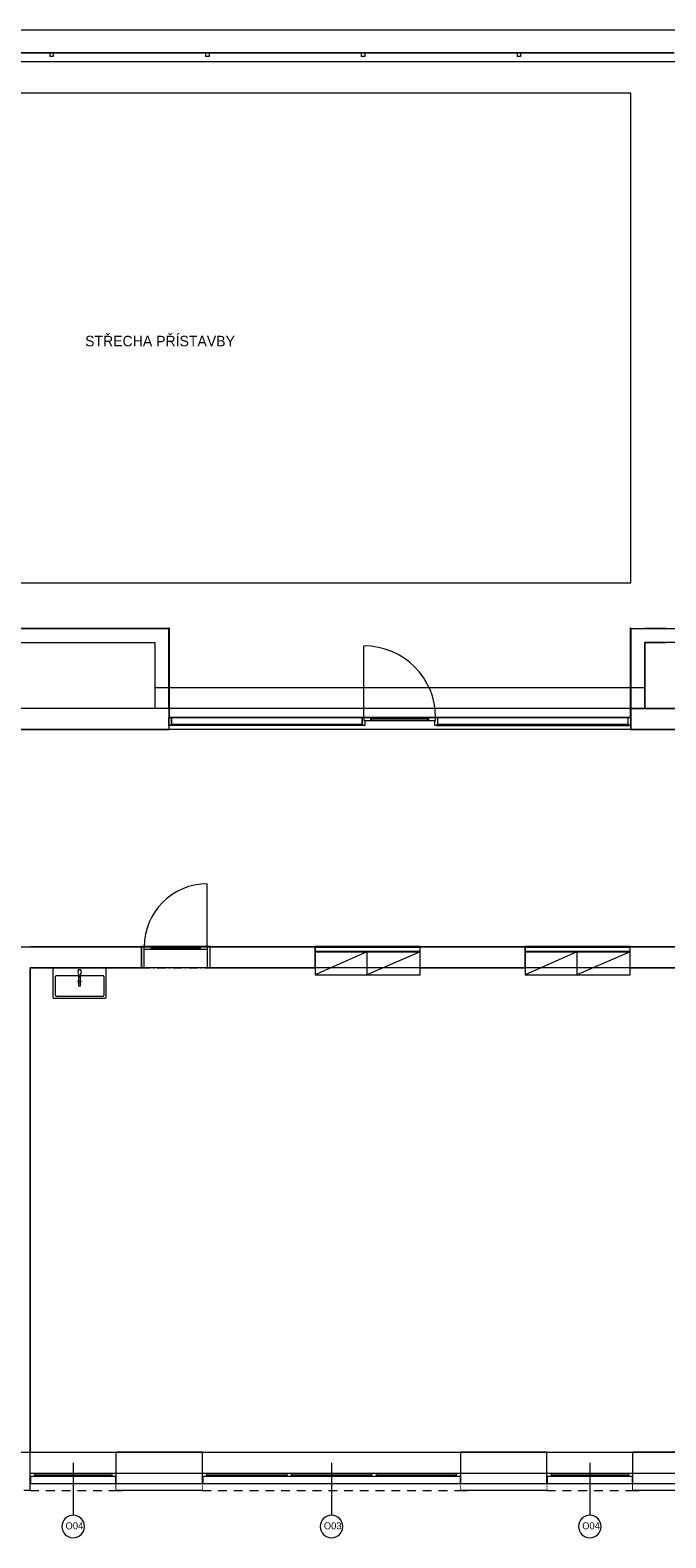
# Model space of a CAD drawing. Header units: millimetres. Extents: x -13540 to 53715, y -38110 to 10383.
# Tile 12 of 17: x 18370 to 27450, y -12145 to 9400. Entities that reach past the tile are written whole.
import ezdxf

# ---------------------------------------------------------------- set-up
doc = ezdxf.new("R2010")
doc.units = ezdxf.units.MM
doc.header["$MEASUREMENT"] = 0
doc.set_wipeout_variables(frame=1)
for name, pattern in [('Wipeout_Contour', [1000, 0, -1000]), ('Čerchovaná M', [225, 125, -42.5, 15, -42.5]), ('Čárkovaná M', [225, 125, -100])]:
    doc.linetypes.add(name, pattern=pattern)
for name, color, linetype in [('01_Zóny.dispozice', 7, 'Continuous'), ('02_Desky', 7, 'Continuous'), ('Nové_01_Zóny.dispozice', 7, 'Continuous'), ('Nové_02_Zdi VNITŘNÍ - nenosné', 7, 'Continuous'), ('Nové_02_Zdi VNITŘNÍ - nosné', 7, 'Continuous'), ('Nové_02_Zdi VNĚJŠÍ - nenosné.obálka', 7, 'Continuous'), ('Nové_02_Zdi VNĚJŠÍ - nosné.obálka', 7, 'Continuous'), ('Nové_05_Podlahy', 7, 'Continuous'), ('Nové_09_Exteriér.objekty', 7, 'Continuous'), ('Nové_09_Interiér.nábytek', 7, 'Continuous'), ('Nové_09_Interiér.sanita a zařízení', 7, 'Continuous'), ('Nové_11_Anotace', 7, 'Continuous'), ('Nové_Konstrukce – Dělicí čáry vrstev', 7, 'Continuous'), ('Nové_Otvory – Dveře', 7, 'Continuous'), ('Nové_Otvory – Okna', 7, 'Continuous'), ('Nové_Otvory – Značky oken', 7, 'Continuous'), ('Nové_Výplně - Povrchové', 7, 'Continuous')]:
    doc.layers.add(name, color=color, linetype=linetype)

msp = doc.modelspace()

# ---------------------------------------------------------------- linework, layer by layer
at = {"layer": '01_Zóny.dispozice', "color": 251, "linetype": 'Continuous', "lineweight": 0, "flags": 128}
msp.add_lwpolyline([(27150, 650), (27150, -293), (36400, -293), (36400, 650)], close=True, dxfattribs=at)
at = {"layer": '02_Desky', "color": 251, "linetype": 'Continuous', "lineweight": 0, "flags": 128}
msp.add_lwpolyline([(0, -10923), (52900, -10923), (52900, 9280), (42453, 9280), (42453, 0), (36600, 0), (36600, -293), (27150, -293), (27150, 0), (20150, 0), (20150, -293), (15050, -293)], dxfattribs=at)
at = {"layer": 'Nové_01_Zóny.dispozice', "color": 251, "linetype": 'Continuous', "lineweight": 0, "flags": 128}
for points in [[(-4700, -3698), (-4600, -3698), (-4600, -10923), (2345, -10923), (2355, -3698), (42150, -3698), (42150, -593), (-4700, -593)], [(18370, -3998), (18370, -10923), (28096, -10923), (28096, -3998)]]:
    msp.add_lwpolyline(points, close=True, dxfattribs=at)
at = {"layer": 'Nové_02_Zdi VNITŘNÍ - nenosné', "color": 251, "linetype": 'Continuous', "lineweight": 0, "flags": 128}
for points in [[(23940, -3697), (22440, -3697)], [(22440, -3697), (22440, -3772)], [(22440, -3772), (23940, -3772)], [(23940, -3772), (23940, -3697)], [(26940, -3697), (25440, -3697)], [(25440, -3697), (25440, -3772)], [(25440, -3772), (26940, -3772)], [(26940, -3772), (26940, -3697)], [(18370, -10923), (18370, -3998)]]:
    msp.add_lwpolyline(points, dxfattribs=at)
at = {"layer": 'Nové_02_Zdi VNITŘNÍ - nosné', "color": 251, "linetype": 'Continuous', "lineweight": 0}
for p, q in [((19960, -3998), (19960, -3698)), ((20940, -3998), (20940, -3698)), ((22440, -3998), (22440, -3698)), ((23940, -3998), (23940, -3698)), ((25440, -3998), (25440, -3698)), ((26940, -3998), (26940, -3698))]:
    msp.add_line(p, q, dxfattribs=at)
at = {"layer": 'Nové_02_Zdi VNITŘNÍ - nosné', "color": 251, "linetype": 'Continuous', "lineweight": 0, "flags": 128}
for points in [[(19960, -3698), (18370, -3698)], [(22440, -3698), (20940, -3698)], [(25440, -3698), (23940, -3698)], [(29340, -3698), (26940, -3698)], [(18370, -3998), (19960, -3998)], [(20940, -3998), (22440, -3998)], [(23940, -3998), (25440, -3998)], [(26940, -3998), (29340, -3998)]]:
    msp.add_lwpolyline(points, dxfattribs=at)
at = {"layer": 'Nové_02_Zdi VNĚJŠÍ - nenosné.obálka', "color": 251, "linetype": 'Continuous', "lineweight": 0, "flags": 128}
for points in [[(20150, 850), (17830, 850)], [(18100, 650), (20150, 650)], [(20350, 850), (20150, 850)], [(20150, 650), (20150, -293)], [(20350, -293), (20350, 850)], [(26950, 850), (27150, 850)], [(26950, 850), (26950, -293)], [(27450, 850), (27150, 850)], [(27150, -293), (27150, 650)], [(27150, 650), (27450, 650)], [(20350, -293), (20150, -293)], [(26950, -293), (27150, -293)]]:
    msp.add_lwpolyline(points, dxfattribs=at)
at = {"layer": 'Nové_02_Zdi VNĚJŠÍ - nosné.obálka', "color": 251, "linetype": 'Continuous', "lineweight": 0}
for p, q in [((20350, -293), (20300, -293)), ((20350, -293), (20350, -423)), ((20350, -293), (20350, -423)), ((20350, -423), (20350, -538)), ((26950, -293), (27000, -293)), ((26950, -293), (26950, -423)), ((26950, -293), (26950, -423)), ((26950, -423), (26950, -538)), ((20350, -538), (20350, -593)), ((26950, -538), (26950, -593)), ((18370, -11220), (18370, -10923)), ((19600, -11220), (19600, -10923)), ((20830, -11220), (20830, -10923)), ((24520, -11220), (24520, -10923)), ((25750, -11220), (25750, -10923)), ((26980, -11220), (26980, -10923)), ((18370, -11223), (18370, -11220)), ((18370, -11270), (18370, -11223)), ((18370, -11470), (18370, -11270)), ((18370, -11470), (18370, -11270)), ((19600, -11223), (19600, -11220)), ((19600, -11270), (19600, -11223)), ((19600, -11470), (19600, -11270)), ((19600, -11470), (19600, -11270)), ((20830, -11223), (20830, -11220)), ((20830, -11270), (20830, -11223)), ((20830, -11470), (20830, -11270)), ((20830, -11470), (20830, -11270)), ((24520, -11223), (24520, -11220)), ((24520, -11270), (24520, -11223)), ((24520, -11470), (24520, -11270)), ((24520, -11470), (24520, -11270)), ((25750, -11223), (25750, -11220)), ((25750, -11270), (25750, -11223)), ((25750, -11470), (25750, -11270)), ((25750, -11470), (25750, -11270)), ((26980, -11223), (26980, -11220)), ((26980, -11270), (26980, -11223)), ((26980, -11470), (26980, -11270)), ((26980, -11470), (26980, -11270)), ((18370, -11470), (18280, -11470)), ((19600, -11470), (19690, -11470)), ((20830, -11470), (20740, -11470)), ((24520, -11470), (24610, -11470)), ((25750, -11470), (25660, -11470)), ((26980, -11470), (27070, -11470))]:
    msp.add_line(p, q, dxfattribs=at)
at = {"layer": 'Nové_02_Zdi VNĚJŠÍ - nosné.obálka', "color": 251, "linetype": 'Continuous', "lineweight": 0, "flags": 128}
for points in [[(20350, -293), (14850, -293)], [(36400, -293), (26950, -293)], [(14850, -593), (20350, -593)], [(26950, -593), (36400, -593)]]:
    msp.add_lwpolyline(points, dxfattribs=at)
at = {"layer": 'Nové_05_Podlahy', "color": 251, "linetype": 'Continuous', "lineweight": 0, "flags": 128}
for points in [[(5200, 9200), (5200, 850), (10450, 850), (10450, -423), (14850, -423), (14850, 850), (20350, 850), (20350, -423), (26950, -423), (26950, 850), (36600, 850), (36600, 9200)], [(10950, 1500), (26950, 1500), (26950, 8500), (10950, 8500)], [(26950, 8500), (10950, 8500), (10950, 1500), (26950, 1500)], [(18370, -3998), (18370, -10923), (28096, -10923), (28096, -6327), (28211, -6327), (28211, -5347), (28096, -5347), (28096, -3998), (26940, -3998), (26940, -3697), (25440, -3697), (25440, -3998), (23940, -3998), (23940, -3697), (22440, -3697), (22440, -3998), (20940, -3998), (20940, -3697), (19960, -3697), (19960, -3998)]]:
    msp.add_lwpolyline(points, close=True, dxfattribs=at)
msp.add_lwpolyline([(2355, -3698), (40000, -3698), (40000, -3670), (41610, -3670), (41610, -3698), (42150, -3698), (42150, -593), (37980, -593), (37980, -478), (36800, -478), (36800, -593), (26950, -593), (26950, -423), (20350, -423), (20350, -593), (14850, -593)], dxfattribs=at)
at = {"layer": 'Nové_09_Interiér.nábytek', "color": 251, "linetype": 'Continuous', "lineweight": 0}
for p, q in [((23180, -3773), (22440, -4098)), ((23180, -3773), (23180, -4098)), ((23940, -3773), (23180, -4098)), ((26180, -3773), (25440, -4098)), ((26180, -3773), (26180, -4098)), ((26940, -3773), (26180, -4098))]:
    msp.add_line(p, q, dxfattribs=at)
at = {"layer": 'Nové_09_Interiér.nábytek', "color": 251, "linetype": 'Continuous', "lineweight": 0, "flags": 128}
for points in [[(23940, -3773), (22440, -3773), (22440, -4098), (23940, -4098)], [(26940, -3773), (25440, -3773), (25440, -4098), (26940, -4098)]]:
    msp.add_lwpolyline(points, close=True, dxfattribs=at)
at = {"layer": 'Nové_09_Interiér.sanita a zařízení', "color": 251, "linetype": 'Continuous', "lineweight": 0}
for p, q in [((18730, -4393), (18730, -4123)), ((18745, -4108), (19405, -4108)), ((19420, -4123), (19420, -4393)), ((19405, -4408), (18745, -4408))]:
    msp.add_line(p, q, dxfattribs=at)
at = {"layer": 'Nové_09_Interiér.sanita a zařízení', "color": 251, "linetype": 'Continuous', "lineweight": 0, "flags": 128}
for points in [[(18715, -3998), (19435, -3998, -0.414214), (19450, -4013), (19450, -4423, -0.414214), (19435, -4438), (18715, -4438, -0.414214), (18700, -4423), (18700, -4013, -0.414214)], [(19085, -4115), (19101, -4057, 1.192308), (19049, -4057), (19065, -4115, 0.833844)], [(19059, -4093), (19059, -4252, 0.166168), (19061, -4256, 0.394036), (19089, -4256, 0.169891), (19091, -4252), (19091, -4093), (19085, -4115, -0.833844), (19065, -4115)]]:
    msp.add_lwpolyline(points, format="xyb", close=True, dxfattribs=at)
at = {"layer": 'Nové_09_Interiér.sanita a zařízení', "color": 251, "linetype": 'Continuous', "lineweight": 0}
msp.add_circle((19075, -4197), 20, dxfattribs=at)
for centre, start, end in [((18745, -4123), 90, 180), ((19405, -4123), 0, 90), ((18745, -4393), 180, 270), ((19405, -4393), 270, 0)]:
    msp.add_arc(centre, 15, start, end, dxfattribs=at)
at = {"layer": 'Nové_Konstrukce – Dělicí čáry vrstev', "color": 251, "linetype": 'Continuous', "lineweight": 0}
for p, q in [((23940, -3709), (22440, -3709)), ((22440, -3759), (23940, -3759)), ((26940, -3709), (25440, -3709)), ((25440, -3759), (26940, -3759))]:
    msp.add_line(p, q, dxfattribs=at)
at = {"layer": 'Nové_Otvory – Dveře', "color": 251, "linetype": 'Continuous', "lineweight": 0}
for p, q in [((20350, 852), (20350, -423)), ((20360, 852), (20350, 852)), ((20360, -423), (20360, 852)), ((26940, 852), (26940, -423)), ((26950, 852), (26940, 852)), ((26950, -423), (26950, 852)), ((23138, -423), (23138, 601)), ((20350, -293), (20300, -293)), ((20350, -293), (20300, -293)), ((26950, -293), (20350, -293)), ((20350, -293), (20350, -423)), ((20350, -293), (20350, -423)), ((20350, -293), (20350, -423)), ((20350, -423), (20360, -423)), ((20350, -423), (20390, -423)), ((20350, -538), (20350, -423)), ((20350, -423), (20350, -538)), ((20350, -423), (20350, -538)), ((20390, -423), (20390, -520)), ((20390, -423), (23110, -423)), ((23110, -520), (23110, -423)), ((23110, -423), (23138, -423)), ((23138, -423), (23138, -463)), ((23238, -423), (23138, -423)), ((23138, -423), (23138, -463)), ((23238, -463), (23238, -423)), ((24162, -423), (24062, -423)), ((24062, -423), (24062, -463)), ((24162, -463), (24162, -423)), ((24162, -423), (24190, -423)), ((24162, -463), (24162, -423)), ((24190, -423), (24190, -520)), ((24190, -423), (26910, -423)), ((26910, -520), (26910, -423)), ((26910, -423), (26950, -423)), ((26940, -423), (26950, -423)), ((26950, -293), (26950, -423)), ((26950, -293), (26950, -423)), ((26950, -293), (26950, -423)), ((26950, -293), (27000, -293)), ((26950, -293), (27000, -293)), ((26950, -423), (26950, -538)), ((26950, -423), (26950, -538)), ((26950, -423), (26950, -538)), ((20380, -538), (20350, -538)), ((20350, -538), (20350, -593)), ((20390, -520), (20380, -520)), ((20380, -520), (20380, -538)), ((20390, -520), (23110, -520)), ((23120, -520), (23110, -520)), ((23120, -538), (23120, -520)), ((23150, -538), (23120, -538)), ((23138, -463), (23150, -463)), ((23138, -463), (23238, -463)), ((23150, -463), (23150, -538)), ((24062, -443), (23238, -443)), ((24062, -463), (24162, -463)), ((24150, -538), (24150, -463)), ((24150, -463), (24162, -463)), ((24180, -538), (24150, -538)), ((24190, -520), (24180, -520)), ((24180, -520), (24180, -538)), ((26910, -520), (24190, -520)), ((26920, -520), (26910, -520)), ((26920, -538), (26920, -520)), ((26950, -538), (26920, -538)), ((26950, -538), (26950, -593)), ((20900, -3698), (20900, -2798)), ((20000, -3698), (19960, -3698)), ((19960, -3698), (19960, -3998)), ((19960, -3998), (19960, -3698)), ((19960, -3998), (19960, -3698)), ((20000, -3998), (20000, -3698)), ((20000, -3698), (20100, -3698)), ((20000, -3738), (20000, -3698)), ((20100, -3738), (20000, -3738)), ((20100, -3698), (20100, -3738)), ((20100, -3718), (20800, -3718)), ((20800, -3738), (20800, -3698)), ((20800, -3698), (20900, -3698)), ((20900, -3738), (20800, -3738)), ((20940, -3698), (20900, -3698)), ((20900, -3698), (20900, -3998)), ((20900, -3698), (20900, -3738)), ((20940, -3998), (20940, -3698)), ((20940, -3998), (20940, -3698)), ((20940, -3998), (20940, -3698)), ((22440, -3998), (22440, -3698)), ((23940, -3998), (23940, -3698)), ((25440, -3998), (25440, -3698)), ((26940, -3998), (26940, -3698)), ((19960, -3998), (20000, -3998)), ((20900, -3998), (20940, -3998))]:
    msp.add_line(p, q, dxfattribs=at)
at = {"layer": 'Nové_Otvory – Dveře', "color": 251, "linetype": 'Čerchovaná M', "lineweight": 0}
for p, q in [((26950, -593), (20350, -593)), ((19960, -3698), (20940, -3698)), ((23940, -3698), (22440, -3698)), ((26940, -3698), (25440, -3698)), ((19960, -3998), (20940, -3998)), ((23940, -3998), (22440, -3998)), ((26940, -3998), (25440, -3998))]:
    msp.add_line(p, q, dxfattribs=at)
at = {"layer": 'Nové_Otvory – Dveře', "color": 251, "linetype": 'Continuous', "lineweight": 0, "flags": 128}
for points in [[(20390, -423), (23110, -423), (23110, -520), (20390, -520)], [(24062, -423), (23238, -423), (23238, -443), (24062, -443)], [(24190, -520), (26910, -520), (26910, -423), (24190, -423)], [(23120, -538), (20380, -538), (20380, -520), (23120, -520)], [(24062, -443), (23238, -443), (23238, -463), (24062, -463)], [(24180, -538), (26920, -538), (26920, -520), (24180, -520)], [(20100, -3698), (20800, -3698), (20800, -3718), (20100, -3718)], [(20100, -3718), (20800, -3718), (20800, -3738), (20100, -3738)]]:
    msp.add_lwpolyline(points, close=True, dxfattribs=at)
at = {"layer": 'Nové_Otvory – Dveře', "color": 251, "linetype": 'Continuous', "lineweight": 0}
for centre, radius, start, end in [((23138, -423), 1024, 0, 90), ((20900, -3698), 900, 90, 180)]:
    msp.add_arc(centre, radius, start, end, dxfattribs=at)
at = {"layer": 'Nové_Otvory – Okna', "color": 251, "linetype": 'Continuous', "lineweight": 0}
for p, q in [((18370, -10923), (19600, -10923)), ((18370, -11220), (18370, -10923)), ((19600, -11220), (19600, -10923)), ((20830, -10923), (19600, -10923)), ((20830, -10923), (24520, -10923)), ((20830, -11220), (20830, -10923)), ((25750, -10923), (24520, -10923)), ((24520, -11220), (24520, -10923)), ((25750, -10923), (26980, -10923)), ((25750, -11220), (25750, -10923)), ((26980, -11220), (26980, -10923)), ((28211, -10923), (26980, -10923)), ((18370, -11220), (18430, -11220)), ((18370, -11223), (18370, -11220)), ((18370, -11223), (18370, -11220)), ((18370, -11270), (18370, -11223)), ((18370, -11270), (18370, -11223)), ((18380, -11270), (18370, -11270)), ((18370, -11270), (18370, -11370)), ((18430, -11270), (18370, -11270)), ((18370, -11470), (18370, -11270)), ((18370, -11470), (18370, -11270)), ((18370, -11470), (18370, -11270)), ((18370, -11370), (18380, -11370)), ((18380, -11370), (18380, -11270)), ((18380, -11370), (19590, -11370)), ((18430, -11220), (18430, -11270)), ((18430, -11220), (19540, -11220)), ((18430, -11245), (19540, -11245)), ((19540, -11270), (18430, -11270)), ((19540, -11270), (19540, -11220)), ((19540, -11220), (19600, -11220)), ((19600, -11270), (19540, -11270)), ((19600, -11270), (19590, -11270)), ((19590, -11270), (19590, -11370)), ((19590, -11370), (19600, -11370)), ((19600, -11223), (19600, -11220)), ((19600, -11223), (19600, -11220)), ((19600, -11270), (19600, -11223)), ((19600, -11270), (19600, -11223)), ((19600, -11223), (20830, -11223)), ((19600, -11370), (19600, -11270)), ((19600, -11470), (19600, -11270)), ((19600, -11470), (19600, -11270)), ((19600, -11470), (19600, -11270)), ((20830, -11220), (20890, -11220)), ((20830, -11223), (20830, -11220)), ((20830, -11223), (20830, -11220)), ((20830, -11270), (20830, -11223)), ((20830, -11270), (20830, -11223)), ((20840, -11270), (20830, -11270)), ((20830, -11270), (20830, -11370)), ((20890, -11270), (20830, -11270)), ((20830, -11470), (20830, -11270)), ((20830, -11470), (20830, -11270)), ((20830, -11470), (20830, -11270)), ((20830, -11370), (20840, -11370)), ((20840, -11370), (20840, -11270)), ((20840, -11370), (24510, -11370)), ((20890, -11220), (20890, -11270)), ((20890, -11220), (22040, -11220)), ((20890, -11245), (22040, -11245)), ((22040, -11270), (20890, -11270)), ((22040, -11270), (22040, -11220)), ((22040, -11220), (22070, -11220)), ((22070, -11270), (22040, -11270)), ((22070, -11220), (22100, -11220)), ((22100, -11270), (22070, -11270)), ((22100, -11220), (22100, -11270)), ((22100, -11220), (23250, -11220)), ((22100, -11245), (23250, -11245)), ((23250, -11270), (22100, -11270)), ((23250, -11270), (23250, -11220)), ((23250, -11220), (23280, -11220)), ((23280, -11270), (23250, -11270)), ((23280, -11220), (23310, -11220)), ((23310, -11270), (23280, -11270)), ((23310, -11220), (23310, -11270)), ((23310, -11220), (24460, -11220)), ((23310, -11245), (24460, -11245)), ((24460, -11270), (23310, -11270)), ((24460, -11270), (24460, -11220)), ((24460, -11220), (24520, -11220)), ((24520, -11270), (24460, -11270)), ((24520, -11270), (24510, -11270)), ((24510, -11270), (24510, -11370)), ((24510, -11370), (24520, -11370)), ((24520, -11223), (24520, -11220)), ((24520, -11223), (24520, -11220)), ((24520, -11270), (24520, -11223)), ((24520, -11270), (24520, -11223)), ((24520, -11223), (25750, -11223)), ((24520, -11370), (24520, -11270)), ((24520, -11470), (24520, -11270)), ((24520, -11470), (24520, -11270)), ((24520, -11470), (24520, -11270)), ((25750, -11220), (25810, -11220)), ((25750, -11223), (25750, -11220)), ((25750, -11223), (25750, -11220)), ((25750, -11270), (25750, -11223)), ((25750, -11270), (25750, -11223)), ((25760, -11270), (25750, -11270)), ((25750, -11270), (25750, -11370)), ((25810, -11270), (25750, -11270)), ((25750, -11470), (25750, -11270)), ((25750, -11470), (25750, -11270)), ((25750, -11470), (25750, -11270)), ((25750, -11370), (25760, -11370)), ((25760, -11370), (25760, -11270)), ((25760, -11370), (26970, -11370)), ((25810, -11220), (25810, -11270)), ((25810, -11220), (26920, -11220)), ((25810, -11245), (26920, -11245)), ((26920, -11270), (25810, -11270)), ((26920, -11270), (26920, -11220)), ((26920, -11220), (26980, -11220)), ((26980, -11270), (26920, -11270)), ((26980, -11270), (26970, -11270)), ((26970, -11270), (26970, -11370)), ((26970, -11370), (26980, -11370)), ((26980, -11223), (26980, -11220)), ((26980, -11223), (26980, -11220)), ((26980, -11223), (28211, -11223)), ((26980, -11270), (26980, -11223)), ((26980, -11270), (26980, -11223)), ((26980, -11370), (26980, -11270)), ((26980, -11470), (26980, -11270)), ((26980, -11470), (26980, -11270)), ((26980, -11470), (26980, -11270)), ((18370, -11470), (18280, -11470)), ((18370, -11470), (18280, -11470)), ((19600, -11470), (19690, -11470)), ((19600, -11470), (19690, -11470)), ((20830, -11470), (20740, -11470)), ((20830, -11470), (20740, -11470)), ((24520, -11470), (24610, -11470)), ((24520, -11470), (24610, -11470)), ((25750, -11470), (25660, -11470)), ((25750, -11470), (25660, -11470)), ((26980, -11470), (27070, -11470)), ((26980, -11470), (27070, -11470))]:
    msp.add_line(p, q, dxfattribs=at)
at = {"layer": 'Nové_Otvory – Okna', "color": 251, "linetype": 'Čárkovaná M', "lineweight": 0}
for p, q in [((18370, -11470), (19600, -11470)), ((20830, -11470), (24520, -11470)), ((25750, -11470), (26980, -11470))]:
    msp.add_line(p, q, dxfattribs=at)
at = {"layer": 'Nové_Otvory – Značky oken', "color": 251, "linetype": 'Continuous', "lineweight": 0}
for p, q in [((18985, -11073), (18985, -11820)), ((22675, -11073), (22675, -11820)), ((26365, -11073), (26365, -11820))]:
    msp.add_line(p, q, dxfattribs=at)
at = {"layer": 'Nové_Otvory – Značky oken', "color": 251, "linetype": 'Continuous', "lineweight": 0, "flags": 128}
for points in [[(19147, -11983, 1), (18822, -11983, 1)], [(22837, -11983, 1), (22512, -11983, 1)], [(26527, -11983, 1), (26202, -11983, 1)]]:
    msp.add_lwpolyline(points, format="xyb", close=True, dxfattribs=at)

# ---------------------------------------------------------------- texts
at = {"layer": 'Nové_11_Anotace', "color": 251, "linetype": 'Continuous', "lineweight": 0, "insert": (20225, 4880), "char_height": 150, "attachment_point": 8}
msp.add_mtext('\\A1;STŘECHA PŘÍSTAVBY', dxfattribs=at)
at = {"layer": 'Nové_Otvory – Značky oken', "color": 251, "lineweight": 0, "char_height": 100, "attachment_point": 4}
for s, insert in [('\\A1;\\pt0;O04', (18875, -11974)), ('\\A1;\\pt0;O03', (22565, -11974)), ('\\A1;\\pt0;O04', (26255, -11974))]:
    msp.add_mtext(s, dxfattribs=dict(at, insert=insert))

# ---------------------------------------------------------------- next in the draw order: wipeouts: each hides what was drawn before it
at = {"color": 251, "linetype": 'Wipeout_Contour', "lineweight": 0, "ltscale": 96836.087082}
msp.add_wipeout([(5200, 9200), (36600, 9200), (36600, 9400), (5200, 9400)], dxfattribs=at).dxf.layer = 'Nové_Výplně - Povrchové'
at = {"color": 251, "linetype": 'Wipeout_Contour', "lineweight": 0, "ltscale": 92878.961515}
msp.add_wipeout([(20830, -11370), (19600, -11370), (19600, -11470), (20830, -11470)], dxfattribs=at).dxf.layer = 'Nové_Výplně - Povrchové'
at = {"color": 251, "linetype": 'Wipeout_Contour', "lineweight": 0, "ltscale": 110435.62336}
msp.add_wipeout([(25750, -11370), (24520, -11370), (24520, -11470), (25750, -11470)], dxfattribs=at).dxf.layer = 'Nové_Výplně - Povrchové'
at = {"color": 251, "linetype": 'Wipeout_Contour', "lineweight": 0, "ltscale": 119464.074966}
msp.add_wipeout([(26980, -11470), (28211, -11470), (28211, -11370), (26980, -11370)], dxfattribs=at).dxf.layer = 'Nové_Výplně - Povrchové'

# ---------------------------------------------------------------- next in the draw order: linework, layer by layer
at = {"layer": 'Nové_02_Zdi VNĚJŠÍ - nosné.obálka', "color": 251, "linetype": 'Continuous', "lineweight": 0, "flags": 128}
msp.add_lwpolyline([(36800, 9400), (5000, 9400)], dxfattribs=at)
at = {"layer": 'Nové_Otvory – Okna', "color": 251, "linetype": 'Continuous', "lineweight": 0}
for p, q in [((19600, -11370), (20830, -11370)), ((24520, -11370), (25750, -11370)), ((26980, -11370), (28211, -11370)), ((20830, -11470), (19600, -11470)), ((25750, -11470), (24520, -11470)), ((28211, -11470), (26980, -11470))]:
    msp.add_line(p, q, dxfattribs=at)

# ---------------------------------------------------------------- next in the draw order: wipeouts: each hides what was drawn before it
at = {"color": 251, "linetype": 'Wipeout_Contour', "lineweight": 0, "ltscale": 96103.050227}
msp.add_wipeout([(5450, 8950), (36350, 8950), (36350, 9200), (5450, 9200)], dxfattribs=at).dxf.layer = 'Nové_Výplně - Povrchové'

# ---------------------------------------------------------------- next in the draw order: linework, layer by layer
at = {"layer": 'Nové_02_Zdi VNĚJŠÍ - nosné.obálka', "color": 251, "linetype": 'Continuous', "lineweight": 0, "flags": 128}
msp.add_lwpolyline([(5450, 8950), (36350, 8950)], dxfattribs=at)
at = {"layer": 'Nové_09_Exteriér.objekty', "color": 251, "linetype": 'Continuous', "lineweight": 0}
for p, q in [((18650, 9075), (18650, 9025)), ((18700, 9075), (18650, 9075)), ((18700, 9075), (18700, 9025)), ((20875, 9075), (20875, 9025)), ((20925, 9075), (20875, 9075)), ((20925, 9075), (20925, 9025)), ((23100, 9075), (23100, 9025)), ((23150, 9075), (23100, 9075)), ((23150, 9075), (23150, 9025)), ((25325, 9075), (25325, 9025)), ((25375, 9075), (25325, 9075)), ((25375, 9075), (25375, 9025)), ((18700, 9025), (18650, 9025)), ((20925, 9025), (20875, 9025)), ((23150, 9025), (23100, 9025)), ((25375, 9025), (25325, 9025))]:
    msp.add_line(p, q, dxfattribs=at)
at = {"layer": 'Nové_09_Exteriér.objekty', "color": 251, "linetype": 'Continuous', "lineweight": 0, "flags": 128}
for points in [[(16455, 9075), (16455, 9074), (18670, 9074), (18670, 9075)], [(18680, 9075), (18680, 9074), (20895, 9074), (20895, 9075)], [(20905, 9075), (20905, 9074), (23120, 9074), (23120, 9075)], [(23130, 9075), (23130, 9074), (25345, 9074), (25345, 9075)], [(25355, 9075), (25355, 9074), (27570, 9074), (27570, 9075)]]:
    msp.add_lwpolyline(points, close=True, dxfattribs=at)

doc.saveas('drawing.dxf')
